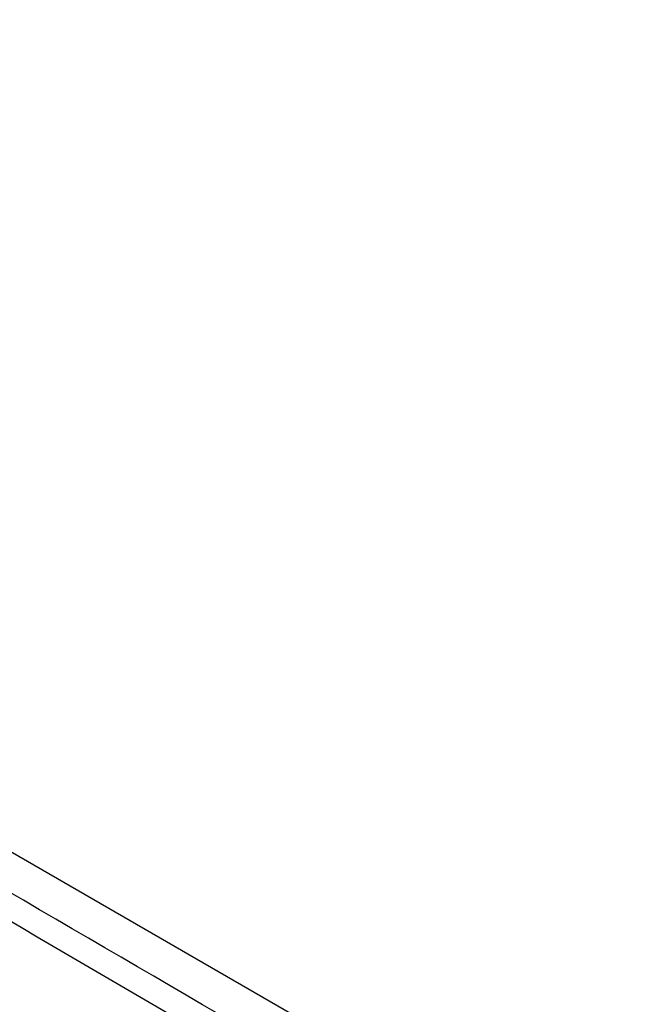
# Model space of a CAD drawing. Header units: millimetres. Extents: x 82 to 1337, y -230 to 1154.
# Tile 207 of 217: x 1006 to 1040, y 869 to 924. Entities that reach past the tile are written whole.
import ezdxf

# ---------------------------------------------------------------- set-up
doc = ezdxf.new("R2010")
doc.units = ezdxf.units.MM

msp = doc.modelspace()

# ---------------------------------------------------------------- linework, layer by layer
at = {"color": 7, "linetype": 'Continuous', "lineweight": 25}
msp.add_line((975.081, 895.6), (1101.305, 822.732), dxfattribs=at)
for points, knots in [([(966.835, 1001.214), (970.95, 996.797), (975.331, 992.48), (984.624, 984.045), (989.536, 979.926), (997.302, 973.899), (999.96, 971.913), (1005.39, 968.006), (1008.163, 966.083), (1016.659, 960.409), (1022.556, 956.748), (1031.75, 951.444), (1034.874, 949.707), (1039.647, 947.148), (1041.251, 946.303), (1044.482, 944.634), (1046.109, 943.808), (1054.302, 939.727), (1061.04, 936.611), (1074.879, 930.675), (1081.98, 927.853), (1096.547, 922.506), (1104.013, 919.981), (1111.665, 917.605)], [0, 0, 0, 0, 0.125, 0.125, 0.25, 0.25, 0.3125, 0.3125, 0.375, 0.375, 0.5, 0.5, 0.5625, 0.5625, 0.59375, 0.59375, 0.625, 0.625, 0.75, 0.75, 0.875, 0.875, 1, 1, 1, 1]), ([(1106.339, 916.007), (1099.004, 918.363), (1091.833, 920.859), (1077.815, 926.128), (1070.968, 928.9), (1062.612, 932.54), (1060.951, 933.277), (1057.649, 934.768), (1056.008, 935.523), (1051.124, 937.808), (1047.918, 939.363), (1038.451, 944.117), (1032.34, 947.407), (1023.474, 952.525), (1020.568, 954.262), (1014.858, 957.796), (1012.051, 959.595), (1003.811, 965.064), (998.551, 968.811), (988.496, 976.505), (983.701, 980.454), (977.999, 985.515), (976.872, 986.534), (974.653, 988.581), (973.56, 989.609), (970.328, 992.709), (968.238, 994.795), (966.213, 996.9)], [0, 0, 0, 0, 0.125, 0.125, 0.25, 0.25, 0.28125, 0.28125, 0.3125, 0.3125, 0.375, 0.375, 0.5, 0.5, 0.5625, 0.5625, 0.625, 0.625, 0.75, 0.75, 0.875, 0.875, 0.90625, 0.90625, 0.9375, 0.9375, 1, 1, 1, 1]), ([(1098.908, 907.351), (1085.695, 913.4), (1072.984, 919.556), (1057.735, 927.371), (1054.715, 928.941), (1048.763, 932.081), (1045.828, 933.652), (1037.144, 938.37), (1031.518, 941.52), (1023.324, 946.251), (1020.634, 947.83), (1016.66, 950.199), (1015.345, 950.989), (1012.742, 952.567), (1011.454, 953.354), (1005.073, 957.286), (1000.169, 960.414), (986.05, 969.748), (977.424, 975.904), (969.582, 982.009)], [0, 0, 0, 0, 0.25, 0.25, 0.3125, 0.3125, 0.375, 0.375, 0.5, 0.5, 0.5625, 0.5625, 0.59375, 0.59375, 0.625, 0.625, 0.75, 0.75, 1, 1, 1, 1]), ([(1101.326, 820.692), (1096.955, 823.167), (1083.002, 831.07), (1059.556, 844.454), (1021.158, 866.548), (992.537, 883.33), (973.337, 894.588)], [0, 0, 0, 0, 0.101493, 0.324005, 0.546518, 1, 1, 1, 1]), ([(972.97, 893.369), (977.672, 890.582), (991.776, 882.22), (1015.379, 868.381), (1053.363, 846.352), (1082.136, 830.099), (1101.341, 819.251)], [0, 0, 0, 0, 0.1109256, 0.3327772, 0.5546289, 1, 1, 1, 1])]:
    msp.add_open_spline(points, degree=3, knots=knots, dxfattribs=at)

doc.saveas('drawing.dxf')
